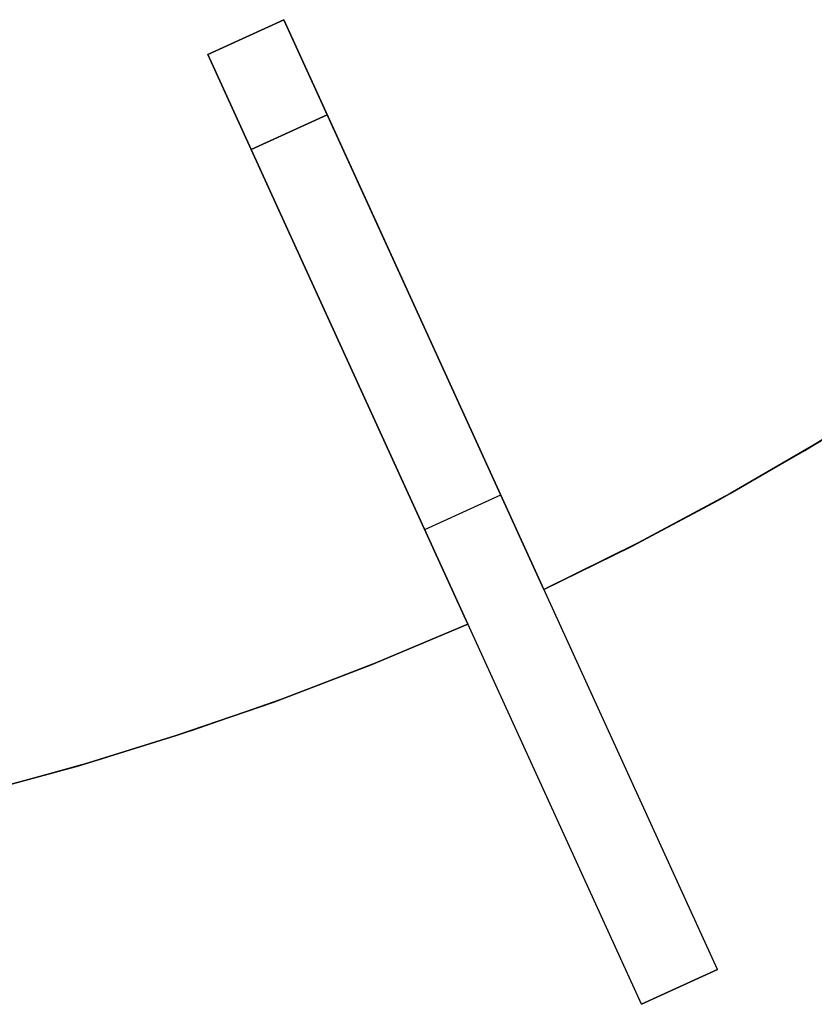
# Model space of a CAD drawing. Header units: millimetres. Extents: x 220 to 1240, y -2940 to -1929.
# Tile 31 of 59: x 847 to 961, y -2901 to -2759. Entities that reach past the tile are written whole.
import ezdxf

# ---------------------------------------------------------------- set-up
doc = ezdxf.new("R2010")
doc.units = ezdxf.units.MM

msp = doc.modelspace()

# ---------------------------------------------------------------- linework, layer by layer
at = {"extrusion": (1.51515e-05, -2.17846e-06, 1)}
msp.add_lwpolyline([(413.37, -2341.54), (410.35, -2352.55), (407.7, -2363.66), (405.44, -2374.86), (403.57, -2386.13), (402.09, -2397.46), (401.01, -2408.83), (400.32, -2420.23), (400.02, -2431.65), (400.12, -2443.08), (400.61, -2454.49), (401.5, -2465.88), (402.78, -2477.23), (404.46, -2488.53), (406.52, -2499.76), (408.97, -2510.92), (411.81, -2521.99), (415.03, -2532.95), (418.63, -2543.79), (422.59, -2554.5), (426.93, -2565.07), (431.63, -2575.48), (436.69, -2585.72), (442.1, -2595.78), (447.85, -2605.65), (453.95, -2615.32), (460.37, -2624.76), (467.12, -2633.98), (474.18, -2642.96), (481.55, -2651.69), (489.21, -2660.16), (497.17, -2668.36), (505.4, -2676.28), (513.9, -2683.91), (522.66, -2691.24), (531.67, -2698.26), (540.92, -2704.97), (550.4, -2711.35), (560.08, -2717.4), (569.98, -2723.11), (580.06, -2728.48), (590.33, -2733.49), (600.76, -2738.15), (611.34, -2742.44), (622.07, -2746.36), (632.93, -2749.91), (643.91, -2753.08), (654.98, -2755.87), (666.15, -2758.27), (677.4, -2760.29), (688.7, -2761.91), (700.06, -2763.15), (711.45, -2763.99), (722.87, -2764.43), (734.29, -2764.48), (745.71, -2764.13), (757.11, -2763.39), (768.47, -2762.26), (779.8, -2760.73), (791.06, -2758.81), (802.24, -2756.51), (813.35, -2753.81), (824.35, -2750.74), (835.24, -2747.28), (846, -2743.45), (856.62, -2739.25), (867.09, -2734.69), (877.4, -2729.76), (887.53, -2724.48), (897.47, -2718.86), (907.21, -2712.89), (916.74, -2706.59), (926.05, -2699.97), (935.12, -2693.02), (943.94, -2685.77), (952.51, -2678.21), (960.81, -2670.36), (968.84, -2662.23), (976.58, -2653.83), (984.02, -2645.17), (991.16, -2636.25), (997.99, -2627.09), (1004.49, -2617.7), (1010.67, -2608.09), (1016.51, -2598.27), (1022, -2588.26), (1027.15, -2578.06), (1031.94, -2567.69), (1036.37, -2557.16), (1040.43, -2546.48), (1044.12, -2535.67), (1047.43, -2524.74), (1050.36, -2513.7), (1052.91, -2502.56), (1055.08, -2491.34), (1056.85, -2480.06), (1058.23, -2468.72), (1059.22, -2457.34), (1059.81, -2445.93), (1060.01, -2434.51)], dxfattribs=at)
at = {"extrusion": (-1.51515e-05, 2.17846e-06, 1)}
for points in [[(1059.99, -2434.51), (1059.8, -2445.93), (1059.2, -2457.34), (1058.22, -2468.72), (1056.84, -2480.06), (1055.06, -2491.34), (1052.9, -2502.56), (1050.35, -2513.69), (1047.42, -2524.74), (1044.11, -2535.67), (1040.42, -2546.48), (1036.36, -2557.16), (1031.93, -2567.69), (1027.14, -2578.06), (1021.99, -2588.25), (1016.49, -2598.27), (1010.65, -2608.09), (1004.48, -2617.7), (997.97, -2627.09), (991.15, -2636.25), (984.01, -2645.16), (976.57, -2653.83), (968.83, -2662.23), (960.8, -2670.36), (952.5, -2678.21), (943.93, -2685.77), (935.11, -2693.02), (926.04, -2699.96), (916.73, -2706.59), (907.2, -2712.89), (897.46, -2718.86), (887.52, -2724.48), (877.39, -2729.76), (867.08, -2734.69), (856.61, -2739.25), (845.99, -2743.45), (835.22, -2747.28), (824.34, -2750.73), (813.33, -2753.81), (802.23, -2756.5), (791.04, -2758.81), (779.78, -2760.73), (768.46, -2762.26), (757.1, -2763.39), (745.7, -2764.13), (734.28, -2764.48), (722.85, -2764.43), (711.44, -2763.98), (700.05, -2763.15), (688.69, -2761.91), (677.38, -2760.29), (666.14, -2758.27), (654.97, -2755.87), (643.89, -2753.08), (632.92, -2749.91), (622.06, -2746.36), (611.33, -2742.43), (600.75, -2738.14), (590.31, -2733.49), (580.05, -2728.47), (569.97, -2723.11), (560.07, -2717.4), (550.38, -2711.35), (540.91, -2704.96), (531.66, -2698.26), (522.65, -2691.23), (513.89, -2683.9), (505.39, -2676.28), (497.15, -2668.36), (489.2, -2660.16), (481.53, -2651.69), (474.17, -2642.96), (467.1, -2633.98), (460.36, -2624.76), (453.93, -2615.31), (447.84, -2605.65), (442.09, -2595.78), (436.68, -2585.72), (431.62, -2575.48), (426.92, -2565.07), (422.58, -2554.5), (418.61, -2543.79), (415.02, -2532.95), (411.8, -2521.98), (408.96, -2510.92), (406.51, -2499.76), (404.45, -2488.53), (402.77, -2477.23), (401.49, -2465.88), (400.6, -2454.49), (400.11, -2443.07), (400.01, -2431.65), (400.3, -2420.23), (400.99, -2408.83), (402.08, -2397.46), (403.56, -2386.13), (405.43, -2374.86), (407.69, -2363.66), (410.33, -2352.55), (413.36, -2341.54)], [(1060, -2434.51), (1059.8, -2445.93), (1059.21, -2457.34), (1058.22, -2468.72), (1056.84, -2480.06), (1055.07, -2491.34), (1052.91, -2502.56), (1050.36, -2513.7), (1047.43, -2524.74), (1044.11, -2535.67), (1040.42, -2546.48), (1036.36, -2557.16), (1031.93, -2567.69), (1027.14, -2578.06), (1022, -2588.26), (1016.5, -2598.27), (1010.66, -2608.09), (1004.49, -2617.7), (997.98, -2627.09), (991.16, -2636.25), (984.02, -2645.17), (976.57, -2653.83), (968.83, -2662.23), (960.81, -2670.36), (952.51, -2678.21), (943.94, -2685.77), (935.12, -2693.02), (926.04, -2699.96), (916.74, -2706.59), (907.21, -2712.89), (897.47, -2718.86), (887.53, -2724.48), (877.4, -2729.76), (867.09, -2734.69), (856.62, -2739.25), (845.99, -2743.45), (835.23, -2747.28), (824.34, -2750.74), (813.34, -2753.81), (802.24, -2756.5), (791.05, -2758.81), (779.79, -2760.73), (768.47, -2762.26), (757.1, -2763.39), (745.7, -2764.13), (734.29, -2764.48), (722.86, -2764.43), (711.45, -2763.99), (700.06, -2763.15), (688.7, -2761.91), (677.39, -2760.29), (666.15, -2758.27), (654.98, -2755.87), (643.9, -2753.08), (632.93, -2749.91), (622.07, -2746.36), (611.34, -2742.44), (600.75, -2738.14), (590.32, -2733.49), (580.06, -2728.48), (569.97, -2723.11), (560.08, -2717.4), (550.39, -2711.35), (540.92, -2704.96), (531.67, -2698.26), (522.66, -2691.24), (513.9, -2683.91), (505.4, -2676.28), (497.16, -2668.36), (489.21, -2660.16), (481.54, -2651.69), (474.17, -2642.96), (467.11, -2633.98), (460.37, -2624.76), (453.94, -2615.32), (447.85, -2605.65), (442.1, -2595.78), (436.69, -2585.72), (431.63, -2575.48), (426.93, -2565.07), (422.59, -2554.5), (418.62, -2543.79), (415.03, -2532.95), (411.81, -2521.99), (408.97, -2510.92), (406.52, -2499.76), (404.45, -2488.53), (402.78, -2477.23), (401.5, -2465.88), (400.61, -2454.49), (400.11, -2443.08), (400.01, -2431.65), (400.31, -2420.23), (401, -2408.83), (402.09, -2397.46), (403.57, -2386.13), (405.44, -2374.86), (407.7, -2363.66), (410.34, -2352.55), (413.37, -2341.54)]]:
    msp.add_lwpolyline(points, dxfattribs=at)
at = {"extrusion": (0.909632, 0.415415, 2.73588e-14)}
msp.add_lwpolyline([(-2877.76, -438), (-2877.72, -440.05), (-2877.62, -442.1), (-2877.44, -444.14), (-2877.2, -446.17), (-2876.89, -448.2), (-2876.5, -450.21), (-2876.05, -452.21), (-2875.53, -454.19), (-2874.95, -456.16), (-2874.29, -458.1), (-2873.58, -460.02), (-2872.79, -461.91), (-2871.94, -463.77), (-2871.03, -465.61), (-2870.06, -467.41), (-2869.02, -469.18), (-2867.93, -470.91), (-2866.78, -472.61), (-2865.57, -474.26), (-2864.3, -475.87), (-2862.98, -477.44), (-2861.61, -478.96), (-2860.19, -480.43), (-2858.71, -481.86), (-2857.19, -483.23), (-2855.62, -484.55), (-2854.01, -485.81), (-2852.36, -487.02), (-2850.67, -488.18), (-2848.93, -489.27), (-2847.17, -490.3), (-2845.36, -491.28), (-2843.53, -492.19), (-2841.66, -493.04), (-2839.77, -493.82), (-2837.85, -494.54), (-2835.91, -495.19), (-2833.95, -495.78), (-2831.97, -496.3), (-2829.97, -496.75), (-2827.95, -497.13), (-2825.93, -497.45), (-2823.9, -497.69), (-2821.85, -497.87), (-2819.81, -497.97), (-2817.76, -498.01)], dxfattribs=at)
at = {"extrusion": (0.909632, 0.415415, -7.93849e-16)}
msp.add_lwpolyline([(-2817.76, -498.01), (-2819.81, -497.97), (-2821.85, -497.87), (-2823.9, -497.69), (-2825.93, -497.45), (-2827.95, -497.13), (-2829.97, -496.75), (-2831.97, -496.3), (-2833.95, -495.78), (-2835.91, -495.19), (-2837.85, -494.54), (-2839.77, -493.82), (-2841.66, -493.04), (-2843.53, -492.19), (-2845.36, -491.28), (-2847.17, -490.3), (-2848.93, -489.27), (-2850.67, -488.18), (-2852.36, -487.02), (-2854.01, -485.81), (-2855.62, -484.55), (-2857.19, -483.23), (-2858.71, -481.86), (-2860.19, -480.43), (-2861.61, -478.96), (-2862.98, -477.44), (-2864.3, -475.87), (-2865.57, -474.26), (-2866.78, -472.61), (-2867.93, -470.91), (-2869.02, -469.18), (-2870.06, -467.41), (-2871.03, -465.61), (-2871.94, -463.77), (-2872.79, -461.91), (-2873.58, -460.02), (-2874.29, -458.1), (-2874.95, -456.16), (-2875.53, -454.19), (-2876.05, -452.21), (-2876.5, -450.21), (-2876.89, -448.2), (-2877.2, -446.17), (-2877.44, -444.14), (-2877.62, -442.1), (-2877.72, -440.05), (-2877.76, -438)], dxfattribs=at)
at = {"extrusion": (0.909632, 0.415415, 6.90126e-16)}
msp.add_lwpolyline([(-2877.76, 161.99), (-2877.72, 164.04), (-2877.62, 166.09), (-2877.44, 168.13), (-2877.2, 170.16), (-2876.89, 172.19), (-2876.5, 174.2), (-2876.05, 176.2), (-2875.53, 178.18), (-2874.95, 180.15), (-2874.29, 182.09), (-2873.58, 184.01), (-2872.79, 185.9), (-2871.94, 187.76), (-2871.03, 189.6), (-2870.06, 191.4), (-2869.02, 193.17), (-2867.93, 194.9), (-2866.78, 196.6), (-2865.57, 198.25), (-2864.3, 199.86), (-2862.98, 201.43), (-2861.61, 202.95), (-2860.19, 204.42), (-2858.71, 205.85), (-2857.19, 207.22), (-2855.62, 208.54), (-2854.01, 209.8), (-2852.36, 211.01), (-2850.67, 212.17), (-2848.93, 213.26), (-2847.17, 214.29), (-2845.36, 215.27), (-2843.53, 216.18), (-2841.66, 217.03), (-2839.77, 217.81), (-2837.85, 218.53), (-2835.91, 219.18), (-2833.95, 219.77), (-2831.97, 220.29), (-2829.97, 220.74), (-2827.95, 221.12), (-2825.93, 221.44), (-2823.9, 221.68), (-2821.85, 221.86), (-2819.81, 221.96), (-2817.76, 221.99)], dxfattribs=at)
at = {"extrusion": (0.909632, 0.415415, 1.5309e-14)}
msp.add_lwpolyline([(-2817.76, -498.01), (-2819.81, -497.97), (-2821.85, -497.87), (-2823.9, -497.69), (-2825.93, -497.45), (-2827.95, -497.13), (-2829.97, -496.75), (-2831.97, -496.3), (-2833.95, -495.78), (-2835.91, -495.19), (-2837.85, -494.54), (-2839.77, -493.82), (-2841.66, -493.04), (-2843.53, -492.19), (-2845.36, -491.28), (-2847.17, -490.3), (-2848.93, -489.27), (-2850.67, -488.18), (-2852.36, -487.02), (-2854.01, -485.81), (-2855.62, -484.55), (-2857.19, -483.23), (-2858.71, -481.86), (-2860.19, -480.43), (-2861.61, -478.96), (-2862.98, -477.44), (-2864.3, -475.87), (-2865.57, -474.26), (-2866.78, -472.61), (-2867.93, -470.91), (-2869.02, -469.18), (-2870.06, -467.41), (-2871.03, -465.61), (-2871.94, -463.77), (-2872.79, -461.91), (-2873.58, -460.02), (-2874.29, -458.1), (-2874.95, -456.16), (-2875.53, -454.19), (-2876.05, -452.21), (-2876.5, -450.21), (-2876.89, -448.2), (-2877.2, -446.17), (-2877.44, -444.14), (-2877.62, -442.1), (-2877.72, -440.05), (-2877.76, -438)], dxfattribs=at)
at = {"extrusion": (0.909632, 0.415415, -3.62401e-14)}
msp.add_lwpolyline([(-2877.76, 161.99), (-2877.72, 164.04), (-2877.62, 166.09), (-2877.44, 168.13), (-2877.2, 170.16), (-2876.89, 172.19), (-2876.5, 174.2), (-2876.05, 176.2), (-2875.53, 178.18), (-2874.95, 180.15), (-2874.29, 182.09), (-2873.58, 184.01), (-2872.79, 185.9), (-2871.94, 187.76), (-2871.03, 189.6), (-2870.06, 191.4), (-2869.02, 193.17), (-2867.93, 194.9), (-2866.78, 196.6), (-2865.57, 198.25), (-2864.3, 199.86), (-2862.98, 201.43), (-2861.61, 202.95), (-2860.19, 204.42), (-2858.71, 205.85), (-2857.19, 207.22), (-2855.62, 208.54), (-2854.01, 209.8), (-2852.36, 211.01), (-2850.67, 212.17), (-2848.93, 213.26), (-2847.17, 214.29), (-2845.36, 215.27), (-2843.53, 216.18), (-2841.66, 217.03), (-2839.77, 217.81), (-2837.85, 218.53), (-2835.91, 219.18), (-2833.95, 219.77), (-2831.97, 220.29), (-2829.97, 220.74), (-2827.95, 221.12), (-2825.93, 221.44), (-2823.9, 221.68), (-2821.85, 221.86), (-2819.81, 221.96), (-2817.76, 221.99)], dxfattribs=at)
at = {"extrusion": (0.909632, 0.415415, 2.93152e-15)}
msp.add_lwpolyline([(-2892.76, 371.99), (-2892.74, 373.02), (-2892.69, 374.04), (-2892.6, 375.06), (-2892.48, 376.08), (-2892.32, 377.09), (-2892.13, 378.1), (-2891.91, 379.1), (-2891.65, 380.09), (-2891.35, 381.07), (-2891.03, 382.04), (-2890.67, 383), (-2890.28, 383.95), (-2889.85, 384.88), (-2889.4, 385.8), (-2888.91, 386.7), (-2888.39, 387.58), (-2887.84, 388.45), (-2887.27, 389.3), (-2886.66, 390.12), (-2886.03, 390.93), (-2885.37, 391.71), (-2884.68, 392.47), (-2883.97, 393.21), (-2883.24, 393.92), (-2882.48, 394.61), (-2881.69, 395.27), (-2880.89, 395.9), (-2880.06, 396.5), (-2879.21, 397.08), (-2878.35, 397.63), (-2877.46, 398.14), (-2876.56, 398.63), (-2875.64, 399.09), (-2874.71, 399.51), (-2873.76, 399.9), (-2872.81, 400.26), (-2871.83, 400.59), (-2870.85, 400.88), (-2869.86, 401.14), (-2868.86, 401.37), (-2867.86, 401.56), (-2866.84, 401.72), (-2865.83, 401.84), (-2864.81, 401.93), (-2863.78, 401.98), (-2862.76, 401.99)], dxfattribs=at)
at = {"extrusion": (0.909632, 0.415415, 5.52403e-16)}
msp.add_lwpolyline([(-2862.76, -678.01), (-2863.78, -677.99), (-2864.81, -677.94), (-2865.83, -677.85), (-2866.84, -677.73), (-2867.86, -677.57), (-2868.86, -677.38), (-2869.86, -677.15), (-2870.85, -676.89), (-2871.83, -676.6), (-2872.81, -676.27), (-2873.76, -675.91), (-2874.71, -675.52), (-2875.64, -675.1), (-2876.56, -674.64), (-2877.46, -674.15), (-2878.35, -673.64), (-2879.21, -673.09), (-2880.06, -672.51), (-2880.89, -671.91), (-2881.69, -671.28), (-2882.48, -670.62), (-2883.24, -669.93), (-2883.97, -669.22), (-2884.68, -668.48), (-2885.37, -667.72), (-2886.03, -666.94), (-2886.66, -666.13), (-2887.27, -665.31), (-2887.84, -664.46), (-2888.39, -663.59), (-2888.91, -662.71), (-2889.4, -661.81), (-2889.85, -660.89), (-2890.28, -659.96), (-2890.67, -659.01), (-2891.03, -658.05), (-2891.35, -657.08), (-2891.65, -656.1), (-2891.91, -655.11), (-2892.13, -654.11), (-2892.32, -653.1), (-2892.48, -652.09), (-2892.6, -651.07), (-2892.69, -650.05), (-2892.74, -649.03), (-2892.76, -648.01)], dxfattribs=at)
at = {"extrusion": (0.909632, 0.415415, 8.19334e-15)}
msp.add_lwpolyline([(-2892.76, 371.99), (-2892.74, 373.02), (-2892.69, 374.04), (-2892.6, 375.06), (-2892.48, 376.08), (-2892.32, 377.09), (-2892.13, 378.1), (-2891.91, 379.1), (-2891.65, 380.09), (-2891.35, 381.07), (-2891.03, 382.04), (-2890.67, 383), (-2890.28, 383.95), (-2889.85, 384.88), (-2889.4, 385.8), (-2888.91, 386.7), (-2888.39, 387.58), (-2887.84, 388.45), (-2887.27, 389.3), (-2886.66, 390.12), (-2886.03, 390.93), (-2885.37, 391.71), (-2884.68, 392.47), (-2883.97, 393.21), (-2883.24, 393.92), (-2882.48, 394.61), (-2881.69, 395.27), (-2880.89, 395.9), (-2880.06, 396.5), (-2879.21, 397.08), (-2878.35, 397.63), (-2877.46, 398.14), (-2876.56, 398.63), (-2875.64, 399.09), (-2874.71, 399.51), (-2873.76, 399.9), (-2872.81, 400.26), (-2871.83, 400.59), (-2870.85, 400.88), (-2869.86, 401.14), (-2868.86, 401.37), (-2867.86, 401.56), (-2866.84, 401.72), (-2865.83, 401.84), (-2864.81, 401.93), (-2863.78, 401.98), (-2862.76, 401.99)], dxfattribs=at)
at = {"extrusion": (0.909632, 0.415415, -3.75058e-15)}
msp.add_lwpolyline([(-2862.76, -678.01), (-2863.78, -677.99), (-2864.81, -677.94), (-2865.83, -677.85), (-2866.84, -677.73), (-2867.86, -677.57), (-2868.86, -677.38), (-2869.86, -677.15), (-2870.85, -676.89), (-2871.83, -676.6), (-2872.81, -676.27), (-2873.76, -675.91), (-2874.71, -675.52), (-2875.64, -675.1), (-2876.56, -674.64), (-2877.46, -674.15), (-2878.35, -673.64), (-2879.21, -673.09), (-2880.06, -672.51), (-2880.89, -671.91), (-2881.69, -671.28), (-2882.48, -670.62), (-2883.24, -669.93), (-2883.97, -669.22), (-2884.68, -668.48), (-2885.37, -667.72), (-2886.03, -666.94), (-2886.66, -666.13), (-2887.27, -665.31), (-2887.84, -664.46), (-2888.39, -663.59), (-2888.91, -662.71), (-2889.4, -661.81), (-2889.85, -660.89), (-2890.28, -659.96), (-2890.67, -659.01), (-2891.03, -658.05), (-2891.35, -657.08), (-2891.65, -656.1), (-2891.91, -655.11), (-2892.13, -654.11), (-2892.32, -653.1), (-2892.48, -652.09), (-2892.6, -651.07), (-2892.69, -650.05), (-2892.74, -649.03), (-2892.76, -648.01)], dxfattribs=at)
at = {"extrusion": (0.909632, 0.415415, -1.53822e-15)}
msp.add_lwpolyline([(-2862.76, 401.99), (-2863.78, 401.98), (-2864.81, 401.93), (-2865.83, 401.84), (-2866.84, 401.72), (-2867.86, 401.56), (-2868.86, 401.37), (-2869.86, 401.14), (-2870.85, 400.88), (-2871.83, 400.59), (-2872.81, 400.26), (-2873.76, 399.9), (-2874.71, 399.51), (-2875.64, 399.09), (-2876.56, 398.63), (-2877.46, 398.14), (-2878.35, 397.63), (-2879.21, 397.08), (-2880.06, 396.5), (-2880.89, 395.9), (-2881.69, 395.27), (-2882.48, 394.61), (-2883.24, 393.92), (-2883.97, 393.21), (-2884.68, 392.47), (-2885.37, 391.71), (-2886.03, 390.93), (-2886.66, 390.12), (-2887.27, 389.3), (-2887.84, 388.45), (-2888.39, 387.58), (-2888.91, 386.7), (-2889.4, 385.8), (-2889.85, 384.88), (-2890.28, 383.95), (-2890.67, 383), (-2891.03, 382.04), (-2891.35, 381.07), (-2891.65, 380.09), (-2891.91, 379.1), (-2892.13, 378.1), (-2892.32, 377.09), (-2892.48, 376.08), (-2892.6, 375.06), (-2892.69, 374.04), (-2892.74, 373.02), (-2892.76, 371.99)], dxfattribs=at)
at = {"extrusion": (0.909632, 0.415415, -2.376e-14)}
msp.add_lwpolyline([(-2892.76, -648.01), (-2892.74, -649.03), (-2892.69, -650.05), (-2892.6, -651.07), (-2892.48, -652.09), (-2892.32, -653.1), (-2892.13, -654.11), (-2891.91, -655.11), (-2891.65, -656.1), (-2891.35, -657.08), (-2891.03, -658.05), (-2890.67, -659.01), (-2890.28, -659.96), (-2889.85, -660.89), (-2889.4, -661.81), (-2888.91, -662.71), (-2888.39, -663.59), (-2887.84, -664.46), (-2887.27, -665.31), (-2886.66, -666.13), (-2886.03, -666.94), (-2885.37, -667.72), (-2884.68, -668.48), (-2883.97, -669.22), (-2883.24, -669.93), (-2882.48, -670.62), (-2881.69, -671.28), (-2880.89, -671.91), (-2880.06, -672.51), (-2879.21, -673.09), (-2878.35, -673.64), (-2877.46, -674.15), (-2876.56, -674.64), (-2875.64, -675.1), (-2874.71, -675.52), (-2873.76, -675.91), (-2872.81, -676.27), (-2871.83, -676.6), (-2870.85, -676.89), (-2869.86, -677.15), (-2868.86, -677.38), (-2867.86, -677.57), (-2866.84, -677.73), (-2865.83, -677.85), (-2864.81, -677.94), (-2863.78, -677.99), (-2862.76, -678.01)], dxfattribs=at)
for points in [[(874.09, -2764.47), (885.01, -2759.48)], [(874.09, -2764.47), (885.01, -2759.48)], [(874.09, -2764.47), (885.01, -2759.48)], [(874.09, -2764.47), (885.01, -2759.48)], [(874.09, -2764.47), (885.01, -2759.48)], [(874.09, -2764.47), (885.01, -2759.48)], [(874.09, -2764.47), (885.01, -2759.48)], [(874.09, -2764.47), (885.01, -2759.48)], [(885.01, -2759.48), (874.09, -2764.47)], [(885.01, -2759.48), (874.09, -2764.47)], [(885.01, -2759.48), (874.09, -2764.47)], [(885.01, -2759.48), (874.09, -2764.47)], [(897.47, -2786.77), (885.01, -2759.48)], [(885.01, -2759.48), (897.47, -2786.77)], [(897.47, -2786.77), (885.01, -2759.48)], [(885.01, -2759.48), (897.47, -2786.77)], [(897.47, -2786.77), (885.01, -2759.48)], [(885.01, -2759.48), (897.47, -2786.77)], [(947.32, -2895.93), (885.01, -2759.48)], [(874.09, -2764.47), (886.55, -2791.76)], [(886.55, -2791.76), (874.09, -2764.47)], [(874.09, -2764.47), (886.55, -2791.76)], [(886.55, -2791.76), (874.09, -2764.47)], [(874.09, -2764.47), (886.55, -2791.76)], [(886.55, -2791.76), (874.09, -2764.47)], [(936.4, -2900.91), (874.09, -2764.47)], [(880.32, -2778.11), (891.24, -2773.13)], [(880.32, -2778.11), (891.24, -2773.13)], [(891.24, -2773.13), (880.32, -2778.11)], [(1020.13, -2778.49), (1009.3, -2787.34), (998.06, -2795.96), (986.41, -2804.31), (974.37, -2812.38), (961.93, -2820.13), (949.11, -2827.56), (935.93, -2834.63), (922.38, -2841.31)], [(922.38, -2841.31), (935.93, -2834.63), (949.11, -2827.56), (961.93, -2820.13), (974.37, -2812.38), (986.41, -2804.31), (998.06, -2795.96), (1009.3, -2787.34), (1020.13, -2778.49)], [(1020.13, -2778.49), (1008.42, -2788.04), (996.51, -2797.1), (984.43, -2805.68), (972.21, -2813.77), (959.86, -2821.37), (947.43, -2828.49), (934.93, -2835.14), (922.38, -2841.31)], [(922.38, -2841.31), (934.93, -2835.14), (947.43, -2828.49), (959.86, -2821.37), (972.21, -2813.77), (984.43, -2805.68), (996.51, -2797.1), (1008.42, -2788.04), (1020.13, -2778.49)], [(922.38, -2841.31), (934.93, -2835.14), (947.43, -2828.49), (959.86, -2821.37), (972.21, -2813.77), (984.43, -2805.68), (996.51, -2797.1), (1008.42, -2788.04), (1020.13, -2778.49)], [(922.38, -2841.31), (934.93, -2835.14), (947.43, -2828.49), (959.86, -2821.37), (972.21, -2813.77), (984.43, -2805.68), (996.51, -2797.1), (1008.42, -2788.04), (1020.13, -2778.49)], [(1020.13, -2778.49), (1009.3, -2787.34), (998.06, -2795.96), (986.41, -2804.31), (974.37, -2812.38), (961.93, -2820.13), (949.11, -2827.56), (935.93, -2834.63), (922.38, -2841.31)], [(922.38, -2841.31), (934.93, -2835.14), (947.43, -2828.49), (959.86, -2821.37), (972.21, -2813.77), (984.43, -2805.68), (996.51, -2797.1), (1008.42, -2788.04), (1020.13, -2778.49)], [(922.38, -2841.31), (934.93, -2835.14), (947.43, -2828.49), (959.86, -2821.37), (972.21, -2813.77), (984.43, -2805.68), (996.51, -2797.1), (1008.42, -2788.04), (1020.13, -2778.49)], [(922.38, -2841.31), (897.47, -2786.77)], [(897.47, -2786.77), (922.38, -2841.31)], [(922.38, -2841.31), (897.47, -2786.77)], [(897.47, -2786.77), (922.38, -2841.31)], [(922.38, -2841.31), (897.47, -2786.77)], [(897.47, -2786.77), (922.38, -2841.31)], [(886.55, -2791.76), (911.46, -2846.3)], [(911.46, -2846.3), (886.55, -2791.76)], [(886.55, -2791.76), (911.46, -2846.3)], [(911.46, -2846.3), (886.55, -2791.76)], [(886.55, -2791.76), (911.46, -2846.3)], [(911.46, -2846.3), (886.55, -2791.76)], [(905.25, -2832.69), (916.16, -2827.71)], [(905.25, -2832.69), (916.16, -2827.71)], [(911.46, -2846.3), (898.58, -2851.74), (885.37, -2856.84), (871.84, -2861.57), (858.01, -2865.92), (843.89, -2869.86), (829.5, -2873.37), (814.86, -2876.43), (799.97, -2879.03)], [(911.46, -2846.3), (898.58, -2851.74), (885.37, -2856.84), (871.84, -2861.57), (858.01, -2865.92), (843.89, -2869.86), (829.5, -2873.37), (814.86, -2876.43), (799.97, -2879.03)], [(911.46, -2846.3), (897.54, -2852.16), (883.56, -2857.5), (869.55, -2862.32), (855.55, -2866.64), (841.56, -2870.46), (827.62, -2873.79), (813.76, -2876.64), (799.97, -2879.03)], [(911.46, -2846.3), (897.54, -2852.16), (883.56, -2857.5), (869.55, -2862.32), (855.55, -2866.64), (841.56, -2870.46), (827.62, -2873.79), (813.76, -2876.64), (799.97, -2879.03)], [(799.97, -2879.03), (813.76, -2876.64), (827.62, -2873.79), (841.56, -2870.46), (855.55, -2866.64), (869.55, -2862.32), (883.56, -2857.5), (897.54, -2852.16), (911.46, -2846.3)], [(799.97, -2879.03), (813.76, -2876.64), (827.62, -2873.79), (841.56, -2870.46), (855.55, -2866.64), (869.55, -2862.32), (883.56, -2857.5), (897.54, -2852.16), (911.46, -2846.3)], [(911.46, -2846.3), (898.58, -2851.74), (885.37, -2856.84), (871.84, -2861.57), (858.01, -2865.92), (843.89, -2869.86), (829.5, -2873.37), (814.86, -2876.43), (799.97, -2879.03)], [(799.97, -2879.03), (813.76, -2876.64), (827.62, -2873.79), (841.56, -2870.46), (855.55, -2866.64), (869.55, -2862.32), (883.56, -2857.5), (897.54, -2852.16), (911.46, -2846.3)], [(799.97, -2879.03), (813.76, -2876.64), (827.62, -2873.79), (841.56, -2870.46), (855.55, -2866.64), (869.55, -2862.32), (883.56, -2857.5), (897.54, -2852.16), (911.46, -2846.3)], [(936.4, -2900.91), (947.32, -2895.93)], [(936.4, -2900.91), (947.32, -2895.93)], [(947.32, -2895.93), (936.4, -2900.91)], [(947.32, -2895.93), (936.4, -2900.91)]]:
    msp.add_lwpolyline(points)
at = {"extrusion": (1, 0, 0)}
for points in [[(-2759.48, -408.01), (-2759.48, -438)], [(-2759.48, -12.01), (-2759.48, -396.01)], [(-2759.48, 119.99), (-2759.48, 0)], [(-2759.48, 161.99), (-2759.48, 131.99)], [(-2761.98, -408.01), (-2761.98, -438)], [(-2761.98, -12.01), (-2761.98, -396.01)], [(-2761.98, 119.99), (-2761.98, 0)], [(-2761.98, 161.99), (-2761.98, 131.99)], [(-2764.47, -438), (-2764.47, -408.01)], [(-2764.47, -396.01), (-2764.47, -12.01)], [(-2764.47, 0), (-2764.47, 119.99)], [(-2764.47, 131.99), (-2764.47, 161.99)], [(-2786.77, 332.31), (-2786.77, 131.99)], [(-2786.77, 119.99), (-2786.77, 0)], [(-2786.77, -12.01), (-2786.77, -396.01)], [(-2786.77, -408.01), (-2786.77, -608.32)], [(-2791.76, 332.31), (-2791.76, 131.99)], [(-2791.76, 119.99), (-2791.76, 0)], [(-2791.76, -12.01), (-2791.76, -396.01)], [(-2791.76, -408.01), (-2791.76, -608.32)], [(-2841.31, -12.01), (-2841.31, 0)], [(-2841.31, 119.99), (-2841.31, 131.99)], [(-2841.31, -408.01), (-2841.31, -396.01)], [(-2846.3, -12.01), (-2846.3, 0)], [(-2846.3, 119.99), (-2846.3, 131.99)], [(-2846.3, -408.01), (-2846.3, -396.01)], [(-2895.93, -513.01), (-2895.93, 236.99)], [(-2898.42, -513.01), (-2898.42, 236.99)], [(-2900.91, 236.99), (-2900.91, -513.01)]]:
    msp.add_lwpolyline(points, dxfattribs=at)
at = {"extrusion": (0.909632, 0.415415, -9.30121e-15)}
msp.add_lwpolyline([(-2952.76, 311.99), (-2950.71, 312.03), (-2948.66, 312.13), (-2946.62, 312.31), (-2944.59, 312.55), (-2942.56, 312.87), (-2940.55, 313.25), (-2938.55, 313.7), (-2936.57, 314.22), (-2934.61, 314.81), (-2932.67, 315.46), (-2930.75, 316.18), (-2928.86, 316.96), (-2926.99, 317.81), (-2925.16, 318.72), (-2923.35, 319.7), (-2921.58, 320.73), (-2919.85, 321.82), (-2918.16, 322.98), (-2916.51, 324.19), (-2914.89, 325.45), (-2913.33, 326.77), (-2911.81, 328.14), (-2910.33, 329.57), (-2908.91, 331.04), (-2907.54, 332.56), (-2906.22, 334.13), (-2904.95, 335.74), (-2903.74, 337.39), (-2902.59, 339.09), (-2901.49, 340.82), (-2900.46, 342.59), (-2899.49, 344.39), (-2898.57, 346.23), (-2897.73, 348.09), (-2896.94, 349.98), (-2896.22, 351.9), (-2895.57, 353.84), (-2894.98, 355.81), (-2894.47, 357.79), (-2894.01, 359.79), (-2893.63, 361.8), (-2893.32, 363.83), (-2893.07, 365.86), (-2892.9, 367.9), (-2892.79, 369.95), (-2892.76, 371.99)], dxfattribs=at)
at = {"extrusion": (0.909632, 0.415415, 7.10882e-15)}
msp.add_lwpolyline([(-2892.76, -648.01), (-2892.79, -645.96), (-2892.9, -643.91), (-2893.07, -641.87), (-2893.32, -639.84), (-2893.63, -637.81), (-2894.01, -635.8), (-2894.47, -633.8), (-2894.98, -631.82), (-2895.57, -629.85), (-2896.22, -627.91), (-2896.94, -625.99), (-2897.73, -624.1), (-2898.57, -622.24), (-2899.49, -620.4), (-2900.46, -618.6), (-2901.49, -616.83), (-2902.59, -615.1), (-2903.74, -613.4), (-2904.95, -611.75), (-2906.22, -610.14), (-2907.54, -608.57), (-2908.91, -607.05), (-2910.33, -605.58), (-2911.81, -604.15), (-2913.33, -602.78), (-2914.89, -601.46), (-2916.51, -600.2), (-2918.16, -598.99), (-2919.85, -597.83), (-2921.58, -596.74), (-2923.35, -595.71), (-2925.16, -594.73), (-2926.99, -593.82), (-2928.86, -592.97), (-2930.75, -592.19), (-2932.67, -591.47), (-2934.61, -590.82), (-2936.57, -590.23), (-2938.55, -589.71), (-2940.55, -589.26), (-2942.56, -588.88), (-2944.59, -588.56), (-2946.62, -588.32), (-2948.66, -588.14), (-2950.71, -588.04), (-2952.76, -588.01)], dxfattribs=at)
at = {"extrusion": (0.909632, 0.415415, 3.26029e-15)}
msp.add_lwpolyline([(-2892.76, 371.99), (-2892.79, 369.95), (-2892.9, 367.9), (-2893.07, 365.86), (-2893.32, 363.83), (-2893.63, 361.8), (-2894.01, 359.79), (-2894.47, 357.79), (-2894.98, 355.81), (-2895.57, 353.84), (-2896.22, 351.9), (-2896.94, 349.98), (-2897.73, 348.09), (-2898.57, 346.23), (-2899.49, 344.39), (-2900.46, 342.59), (-2901.49, 340.82), (-2902.59, 339.09), (-2903.74, 337.39), (-2904.95, 335.74), (-2906.22, 334.13), (-2907.54, 332.56), (-2908.91, 331.04), (-2910.33, 329.57), (-2911.81, 328.14), (-2913.33, 326.77), (-2914.89, 325.45), (-2916.51, 324.19), (-2918.16, 322.98), (-2919.85, 321.82), (-2921.58, 320.73), (-2923.35, 319.7), (-2925.16, 318.72), (-2926.99, 317.81), (-2928.86, 316.96), (-2930.75, 316.18), (-2932.67, 315.46), (-2934.61, 314.81), (-2936.57, 314.22), (-2938.55, 313.7), (-2940.55, 313.25), (-2942.56, 312.87), (-2944.59, 312.55), (-2946.62, 312.31), (-2948.66, 312.13), (-2950.71, 312.03), (-2952.76, 311.99)], dxfattribs=at)
at = {"extrusion": (0.909632, 0.415415, -1.2121e-14)}
msp.add_lwpolyline([(-2952.76, -588.01), (-2950.71, -588.04), (-2948.66, -588.14), (-2946.62, -588.32), (-2944.59, -588.56), (-2942.56, -588.88), (-2940.55, -589.26), (-2938.55, -589.71), (-2936.57, -590.23), (-2934.61, -590.82), (-2932.67, -591.47), (-2930.75, -592.19), (-2928.86, -592.97), (-2926.99, -593.82), (-2925.16, -594.73), (-2923.35, -595.71), (-2921.58, -596.74), (-2919.85, -597.83), (-2918.16, -598.99), (-2916.51, -600.2), (-2914.89, -601.46), (-2913.33, -602.78), (-2911.81, -604.15), (-2910.33, -605.58), (-2908.91, -607.05), (-2907.54, -608.57), (-2906.22, -610.14), (-2904.95, -611.75), (-2903.74, -613.4), (-2902.59, -615.1), (-2901.49, -616.83), (-2900.46, -618.6), (-2899.49, -620.4), (-2898.57, -622.24), (-2897.73, -624.1), (-2896.94, -625.99), (-2896.22, -627.91), (-2895.57, -629.85), (-2894.98, -631.82), (-2894.47, -633.8), (-2894.01, -635.8), (-2893.63, -637.81), (-2893.32, -639.84), (-2893.07, -641.87), (-2892.9, -643.91), (-2892.79, -645.96), (-2892.76, -648.01)], dxfattribs=at)
at = {"extrusion": (0.909632, 0.415415, -1.44306e-14)}
msp.add_lwpolyline([(-2892.76, 371.99), (-2892.79, 369.95), (-2892.9, 367.9), (-2893.07, 365.86), (-2893.32, 363.83), (-2893.63, 361.8), (-2894.01, 359.79), (-2894.47, 357.79), (-2894.98, 355.81), (-2895.57, 353.84), (-2896.22, 351.9), (-2896.94, 349.98), (-2897.73, 348.09), (-2898.57, 346.23), (-2899.49, 344.39), (-2900.46, 342.59), (-2901.49, 340.82), (-2902.59, 339.09), (-2903.74, 337.39), (-2904.95, 335.74), (-2906.22, 334.13), (-2907.54, 332.56), (-2908.91, 331.04), (-2910.33, 329.57), (-2911.81, 328.14), (-2913.33, 326.77), (-2914.89, 325.45), (-2916.51, 324.19), (-2918.16, 322.98), (-2919.85, 321.82), (-2921.58, 320.73), (-2923.35, 319.7), (-2925.16, 318.72), (-2926.99, 317.81), (-2928.86, 316.96), (-2930.75, 316.18), (-2932.67, 315.46), (-2934.61, 314.81), (-2936.57, 314.22), (-2938.55, 313.7), (-2940.55, 313.25), (-2942.56, 312.87), (-2944.59, 312.55), (-2946.62, 312.31), (-2948.66, 312.13), (-2950.71, 312.03), (-2952.76, 311.99)], dxfattribs=at)
at = {"extrusion": (0.909632, 0.415415, 1.11994e-14)}
msp.add_lwpolyline([(-2952.76, -588.01), (-2950.71, -588.04), (-2948.66, -588.14), (-2946.62, -588.32), (-2944.59, -588.56), (-2942.56, -588.88), (-2940.55, -589.26), (-2938.55, -589.71), (-2936.57, -590.23), (-2934.61, -590.82), (-2932.67, -591.47), (-2930.75, -592.19), (-2928.86, -592.97), (-2926.99, -593.82), (-2925.16, -594.73), (-2923.35, -595.71), (-2921.58, -596.74), (-2919.85, -597.83), (-2918.16, -598.99), (-2916.51, -600.2), (-2914.89, -601.46), (-2913.33, -602.78), (-2911.81, -604.15), (-2910.33, -605.58), (-2908.91, -607.05), (-2907.54, -608.57), (-2906.22, -610.14), (-2904.95, -611.75), (-2903.74, -613.4), (-2902.59, -615.1), (-2901.49, -616.83), (-2900.46, -618.6), (-2899.49, -620.4), (-2898.57, -622.24), (-2897.73, -624.1), (-2896.94, -625.99), (-2896.22, -627.91), (-2895.57, -629.85), (-2894.98, -631.82), (-2894.47, -633.8), (-2894.01, -635.8), (-2893.63, -637.81), (-2893.32, -639.84), (-2893.07, -641.87), (-2892.9, -643.91), (-2892.79, -645.96), (-2892.76, -648.01)], dxfattribs=at)
at = {"extrusion": (0.909632, 0.415415, 2.19323e-14)}
msp.add_lwpolyline([(-3027.76, 236.99), (-3027.72, 239.56), (-3027.58, 242.11), (-3027.37, 244.66), (-3027.06, 247.21), (-3026.67, 249.74), (-3026.19, 252.25), (-3025.63, 254.75), (-3024.98, 257.23), (-3024.25, 259.68), (-3023.43, 262.11), (-3022.53, 264.51), (-3021.55, 266.88), (-3020.49, 269.21), (-3019.35, 271.5), (-3018.13, 273.75), (-3016.84, 275.96), (-3015.47, 278.13), (-3014.03, 280.25), (-3012.52, 282.31), (-3010.94, 284.33), (-3009.29, 286.29), (-3007.57, 288.19), (-3005.79, 290.03), (-3003.95, 291.81), (-3002.05, 293.52), (-3000.09, 295.17), (-2998.08, 296.76), (-2996.01, 298.27), (-2993.89, 299.71), (-2991.73, 301.08), (-2989.52, 302.37), (-2987.26, 303.59), (-2984.97, 304.73), (-2982.64, 305.79), (-2980.27, 306.77), (-2977.88, 307.66), (-2975.45, 308.48), (-2972.99, 309.21), (-2970.52, 309.86), (-2968.02, 310.43), (-2965.5, 310.9), (-2962.97, 311.3), (-2960.43, 311.6), (-2957.88, 311.82), (-2955.32, 311.95), (-2952.76, 311.99)], dxfattribs=at)
at = {"extrusion": (0.909632, 0.415415, -1.55886e-14)}
msp.add_lwpolyline([(-2952.76, -588.01), (-2955.32, -587.96), (-2957.88, -587.83), (-2960.43, -587.61), (-2962.97, -587.31), (-2965.5, -586.91), (-2968.02, -586.44), (-2970.52, -585.87), (-2972.99, -585.22), (-2975.45, -584.49), (-2977.88, -583.67), (-2980.27, -582.78), (-2982.64, -581.8), (-2984.97, -580.74), (-2987.26, -579.6), (-2989.52, -578.38), (-2991.73, -577.09), (-2993.89, -575.72), (-2996.01, -574.28), (-2998.08, -572.77), (-3000.09, -571.18), (-3002.05, -569.53), (-3003.95, -567.82), (-3005.79, -566.04), (-3007.57, -564.2), (-3009.29, -562.3), (-3010.94, -560.34), (-3012.52, -558.32), (-3014.03, -556.26), (-3015.47, -554.14), (-3016.84, -551.97), (-3018.13, -549.76), (-3019.35, -547.51), (-3020.49, -545.22), (-3021.55, -542.89), (-3022.53, -540.52), (-3023.43, -538.12), (-3024.25, -535.69), (-3024.98, -533.24), (-3025.63, -530.76), (-3026.19, -528.26), (-3026.67, -525.75), (-3027.06, -523.22), (-3027.37, -520.67), (-3027.58, -518.12), (-3027.72, -515.57), (-3027.76, -513.01)], dxfattribs=at)
at = {"extrusion": (0.909632, 0.415415, -2.09896e-15)}
msp.add_lwpolyline([(-3027.76, 236.99), (-3027.72, 239.56), (-3027.58, 242.11), (-3027.37, 244.66), (-3027.06, 247.21), (-3026.67, 249.74), (-3026.19, 252.25), (-3025.63, 254.75), (-3024.98, 257.23), (-3024.25, 259.68), (-3023.43, 262.11), (-3022.53, 264.51), (-3021.55, 266.88), (-3020.49, 269.21), (-3019.35, 271.5), (-3018.13, 273.75), (-3016.84, 275.96), (-3015.47, 278.13), (-3014.03, 280.25), (-3012.52, 282.31), (-3010.94, 284.33), (-3009.29, 286.29), (-3007.57, 288.19), (-3005.79, 290.03), (-3003.95, 291.81), (-3002.05, 293.52), (-3000.09, 295.17), (-2998.08, 296.76), (-2996.01, 298.27), (-2993.89, 299.71), (-2991.73, 301.08), (-2989.52, 302.37), (-2987.26, 303.59), (-2984.97, 304.73), (-2982.64, 305.79), (-2980.27, 306.77), (-2977.88, 307.66), (-2975.45, 308.48), (-2972.99, 309.21), (-2970.52, 309.86), (-2968.02, 310.43), (-2965.5, 310.9), (-2962.97, 311.3), (-2960.43, 311.6), (-2957.88, 311.82), (-2955.32, 311.95), (-2952.76, 311.99)], dxfattribs=at)
at = {"extrusion": (0.909632, 0.415415, -8.23088e-15)}
msp.add_lwpolyline([(-2952.76, -588.01), (-2955.32, -587.96), (-2957.88, -587.83), (-2960.43, -587.61), (-2962.97, -587.31), (-2965.5, -586.91), (-2968.02, -586.44), (-2970.52, -585.87), (-2972.99, -585.22), (-2975.45, -584.49), (-2977.88, -583.67), (-2980.27, -582.78), (-2982.64, -581.8), (-2984.97, -580.74), (-2987.26, -579.6), (-2989.52, -578.38), (-2991.73, -577.09), (-2993.89, -575.72), (-2996.01, -574.28), (-2998.08, -572.77), (-3000.09, -571.18), (-3002.05, -569.53), (-3003.95, -567.82), (-3005.79, -566.04), (-3007.57, -564.2), (-3009.29, -562.3), (-3010.94, -560.34), (-3012.52, -558.32), (-3014.03, -556.26), (-3015.47, -554.14), (-3016.84, -551.97), (-3018.13, -549.76), (-3019.35, -547.51), (-3020.49, -545.22), (-3021.55, -542.89), (-3022.53, -540.52), (-3023.43, -538.12), (-3024.25, -535.69), (-3024.98, -533.24), (-3025.63, -530.76), (-3026.19, -528.26), (-3026.67, -525.75), (-3027.06, -523.22), (-3027.37, -520.67), (-3027.58, -518.12), (-3027.72, -515.57), (-3027.76, -513.01)], dxfattribs=at)
at = {"extrusion": (0.909632, 0.415415, 1.76043e-14)}
msp.add_lwpolyline([(-2952.76, 311.99), (-2955.32, 311.95), (-2957.88, 311.82), (-2960.43, 311.6), (-2962.97, 311.3), (-2965.5, 310.9), (-2968.02, 310.43), (-2970.52, 309.86), (-2972.99, 309.21), (-2975.45, 308.48), (-2977.88, 307.66), (-2980.27, 306.77), (-2982.64, 305.79), (-2984.97, 304.73), (-2987.26, 303.59), (-2989.52, 302.37), (-2991.73, 301.08), (-2993.89, 299.71), (-2996.01, 298.27), (-2998.08, 296.76), (-3000.09, 295.17), (-3002.05, 293.52), (-3003.95, 291.81), (-3005.79, 290.03), (-3007.57, 288.19), (-3009.29, 286.29), (-3010.94, 284.33), (-3012.52, 282.31), (-3014.03, 280.25), (-3015.47, 278.13), (-3016.84, 275.96), (-3018.13, 273.75), (-3019.35, 271.5), (-3020.49, 269.21), (-3021.55, 266.88), (-3022.53, 264.51), (-3023.43, 262.11), (-3024.25, 259.68), (-3024.98, 257.23), (-3025.63, 254.75), (-3026.19, 252.25), (-3026.67, 249.74), (-3027.06, 247.21), (-3027.37, 244.66), (-3027.58, 242.11), (-3027.72, 239.56), (-3027.76, 236.99)], dxfattribs=at)
at = {"extrusion": (0.909632, 0.415415, -2.05499e-14)}
msp.add_lwpolyline([(-3027.76, -513.01), (-3027.72, -515.57), (-3027.58, -518.12), (-3027.37, -520.67), (-3027.06, -523.22), (-3026.67, -525.75), (-3026.19, -528.26), (-3025.63, -530.76), (-3024.98, -533.24), (-3024.25, -535.69), (-3023.43, -538.12), (-3022.53, -540.52), (-3021.55, -542.89), (-3020.49, -545.22), (-3019.35, -547.51), (-3018.13, -549.76), (-3016.84, -551.97), (-3015.47, -554.14), (-3014.03, -556.26), (-3012.52, -558.32), (-3010.94, -560.34), (-3009.29, -562.3), (-3007.57, -564.2), (-3005.79, -566.04), (-3003.95, -567.82), (-3002.05, -569.53), (-3000.09, -571.18), (-2998.08, -572.77), (-2996.01, -574.28), (-2993.89, -575.72), (-2991.73, -577.09), (-2989.52, -578.38), (-2987.26, -579.6), (-2984.97, -580.74), (-2982.64, -581.8), (-2980.27, -582.78), (-2977.88, -583.67), (-2975.45, -584.49), (-2972.99, -585.22), (-2970.52, -585.87), (-2968.02, -586.44), (-2965.5, -586.91), (-2962.97, -587.31), (-2960.43, -587.61), (-2957.88, -587.83), (-2955.32, -587.96), (-2952.76, -588.01)], dxfattribs=at)

doc.saveas('drawing.dxf')
